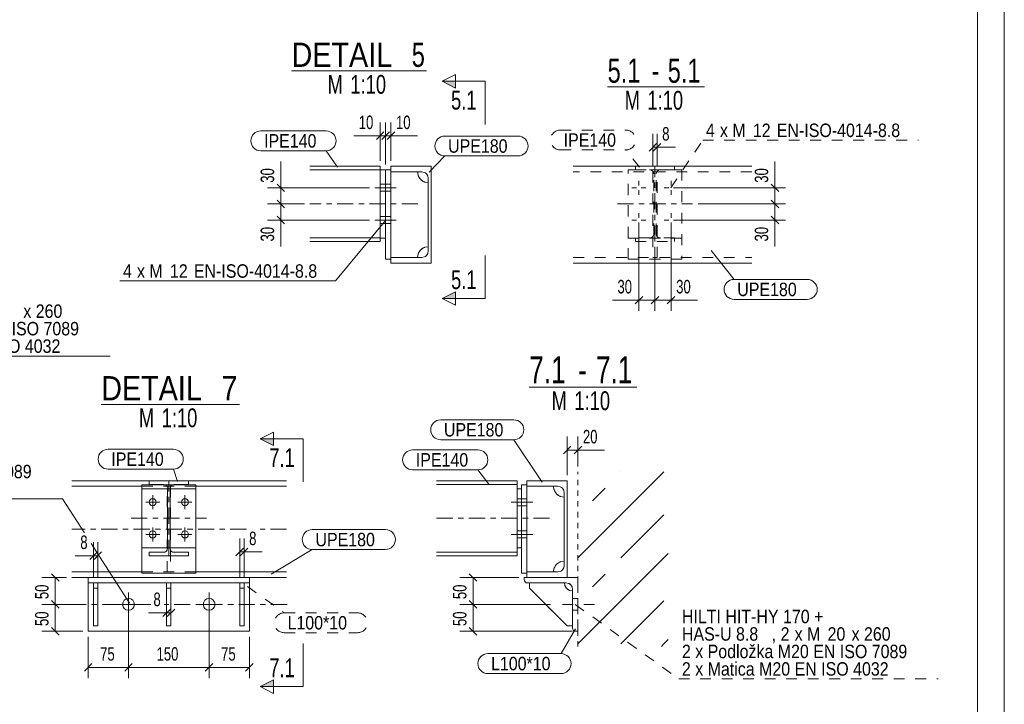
# Model space of a CAD drawing. Header units: millimetres. Extents: x -66 to 775, y -448 to 146.
# Tile 23 of 30: x 592 to 775, y -363 to -235. Entities that reach past the tile are written whole.
import ezdxf

# ---------------------------------------------------------------- set-up
doc = ezdxf.new("R2010")
doc.units = ezdxf.units.MM
for name, pattern in [('XKITLINE00', [0]), ('XKITLINE01', [4, 1, -1, 1, -1]), ('XKITLINE02', [4, 2, -2]), ('XKITLINE03', [6, 3, -1, 1, -1])]:
    doc.linetypes.add(name, pattern=pattern)
for name, color, linetype, lineweight in [('Jiný typ objektu', 7, 'Continuous', 0), ('Kóta', 4, 'Continuous', 0), ('List výkresu', 3, 'Continuous', 0), ('Prvek', 2, 'Continuous', 0), ('Značka prvku', 2, 'Continuous', 0), ('Značka šroubu', 4, 'Continuous', 0), ('Řez', 7, 'Continuous', 0), ('Šroub', 3, 'Continuous', 0)]:
    doc.layers.add(name, color=color, linetype=linetype, lineweight=lineweight)
doc.styles.add('ARIAL', font='arial.ttf')
doc.styles.add('ARIAL_NARROW', font='ARIALN.TTF')

msp = doc.modelspace()

# ---------------------------------------------------------------- hatches: boundary and pattern name
at = {"layer": 'Řez'}
for points in [[(673.21, -248.13), (670.71, -246.88), (673.21, -246.88)], [(673.21, -287.25), (670.71, -287.25), (673.21, -286)], [(639.4, -314.58), (636.9, -313.33), (639.4, -313.33)], [(639.4, -359.39), (636.9, -359.39), (639.4, -358.14)]]:
    msp.add_hatch(color=6, dxfattribs=at).paths.add_polyline_path(points, flags=17)

# ---------------------------------------------------------------- linework, layer by layer
at = {"layer": 'Jiný typ objektu', "color": 6, "linetype": 'XKITLINE00', "lineweight": 0}
for p, q in [((642.73, -244.95), (667.83, -244.95)), ((701.51, -247.9), (719.53, -247.9)), ((686.93, -303.75), (706.94, -303.75)), ((607.33, -306.93), (633.03, -306.93))]:
    msp.add_line(p, q, dxfattribs=at)
at = {"layer": 'Kóta', "color": 7, "linetype": 'XKITLINE00', "lineweight": 0}
for p, q in [((659.21, -261.67), (659.21, -254.51)), ((660.21, -262.32), (660.21, -254.51)), ((660.21, -262.32), (660.21, -254.51)), ((661.21, -261.67), (661.21, -254.51)), ((659.92, -256.3), (658.5, -257.72)), ((660.92, -256.3), (659.5, -257.72)), ((660.92, -256.3), (659.5, -257.72)), ((661.92, -256.3), (660.5, -257.72)), ((659.21, -257.01), (654.3, -257.01)), ((659.21, -257.01), (654.3, -257.01)), ((659.21, -257.01), (660.21, -257.01)), ((660.21, -257.01), (661.21, -257.01)), ((661.21, -257.01), (666.13, -257.01)), ((661.21, -257.01), (666.13, -257.01)), ((709.92, -262.72), (709.92, -256.64)), ((710.72, -262.72), (710.72, -256.64)), ((710.63, -258.43), (709.21, -259.85)), ((709.92, -259.14), (710.72, -259.14)), ((711.43, -258.43), (710.01, -259.85)), ((710.72, -259.14), (714.12, -259.14)), ((710.72, -259.14), (714.12, -259.14)), ((640.73, -266.67), (640.73, -261.76)), ((640.73, -266.67), (640.73, -261.76)), ((732.62, -266.67), (732.62, -261.76)), ((732.62, -266.67), (732.62, -261.76)), ((657.21, -266.67), (638.23, -266.67)), ((640.03, -265.97), (641.44, -267.38)), ((640.73, -269.67), (640.73, -266.67)), ((714.32, -266.67), (734.62, -266.67)), ((731.91, -265.97), (733.33, -267.38)), ((732.62, -269.67), (732.62, -266.67)), ((640.03, -268.97), (641.44, -270.38)), ((640.03, -268.97), (641.44, -270.38)), ((731.91, -268.97), (733.33, -270.38)), ((731.91, -268.97), (733.33, -270.38)), ((645.15, -269.67), (638.23, -269.67)), ((645.15, -269.67), (638.23, -269.67)), ((640.73, -272.67), (640.73, -269.67)), ((718.32, -269.67), (734.62, -269.67)), ((718.32, -269.67), (734.62, -269.67)), ((732.62, -272.67), (732.62, -269.67)), ((657.21, -272.67), (638.23, -272.67)), ((640.03, -271.97), (641.44, -273.38)), ((640.73, -272.67), (640.73, -277.59)), ((640.73, -272.67), (640.73, -277.59)), ((714.32, -272.67), (734.62, -272.67)), ((731.91, -271.97), (733.33, -273.38)), ((732.62, -272.67), (732.62, -277.59)), ((732.62, -272.67), (732.62, -277.59)), ((707.32, -273.67), (707.32, -289.55)), ((713.32, -273.67), (713.32, -289.55)), ((710.32, -277.67), (710.32, -289.55)), ((710.32, -277.67), (710.32, -289.55)), ((708.03, -286.85), (706.61, -288.26)), ((711.03, -286.85), (709.61, -288.26)), ((711.03, -286.85), (709.61, -288.26)), ((714.03, -286.85), (712.61, -288.26)), ((707.32, -287.55), (702.41, -287.55)), ((707.32, -287.55), (702.41, -287.55)), ((707.32, -287.55), (710.32, -287.55)), ((710.32, -287.55), (713.32, -287.55)), ((713.32, -287.55), (718.24, -287.55)), ((713.32, -287.55), (718.24, -287.55)), ((693.99, -320.11), (693.99, -312.93)), ((695.99, -318.45), (695.99, -312.93)), ((694.69, -314.72), (693.28, -316.14)), ((696.69, -314.72), (695.28, -316.14)), ((693.99, -315.43), (695.99, -315.43)), ((695.99, -315.43), (700.9, -315.43)), ((695.99, -315.43), (700.9, -315.43)), ((605.9, -339.11), (605.9, -332.56)), ((606.7, -339.11), (606.7, -332.56)), ((633.1, -339.11), (633.1, -331.84)), ((633.9, -339.11), (633.9, -331.84)), ((605.9, -335.06), (602.5, -335.06)), ((605.9, -335.06), (602.5, -335.06)), ((606.61, -334.36), (605.19, -335.77)), ((605.9, -335.06), (606.7, -335.06)), ((607.41, -334.36), (605.99, -335.77)), ((633.81, -333.63), (632.39, -335.05)), ((633.1, -334.34), (633.9, -334.34)), ((634.61, -333.63), (633.19, -335.05)), ((633.9, -334.34), (637.29, -334.34)), ((633.9, -334.34), (637.29, -334.34)), ((598.07, -338.41), (599.48, -339.82)), ((675.79, -338.41), (677.21, -339.82)), ((600.85, -339.11), (596.28, -339.11)), ((598.78, -344.11), (598.78, -339.11)), ((684.99, -339.11), (674, -339.11)), ((676.5, -344.11), (676.5, -339.11)), ((603.9, -344.11), (596.28, -344.11)), ((603.9, -344.11), (596.28, -344.11)), ((598.07, -343.41), (599.48, -344.82)), ((598.07, -343.41), (599.48, -344.82)), ((598.78, -349.11), (598.78, -344.11)), ((690.89, -344.11), (674, -344.11)), ((690.89, -344.11), (674, -344.11)), ((675.79, -343.41), (677.21, -344.82)), ((675.79, -343.41), (677.21, -344.82)), ((676.5, -349.11), (676.5, -344.11)), ((612.4, -345.11), (612.4, -357.81)), ((612.4, -345.11), (612.4, -357.81)), ((619.5, -345.67), (616.1, -345.67)), ((619.5, -345.67), (616.1, -345.67)), ((620.21, -344.97), (618.79, -346.38)), ((619.5, -345.11), (619.5, -347.67)), ((619.5, -345.67), (620.3, -345.67)), ((621.01, -344.97), (619.59, -346.38)), ((620.3, -345.11), (620.3, -347.67)), ((627.4, -345.11), (627.4, -357.81)), ((627.4, -345.11), (627.4, -357.81)), ((603.9, -349.11), (596.28, -349.11)), ((598.07, -348.41), (599.48, -349.82)), ((694.99, -349.11), (674, -349.11)), ((675.79, -348.41), (677.21, -349.82)), ((604.9, -350.11), (604.9, -357.81)), ((634.9, -350.11), (634.9, -357.81)), ((605.61, -355.1), (604.19, -356.52)), ((613.11, -355.1), (611.69, -356.52)), ((613.11, -355.1), (611.69, -356.52)), ((628.11, -355.1), (626.69, -356.52)), ((628.11, -355.1), (626.69, -356.52)), ((635.61, -355.1), (634.19, -356.52)), ((604.9, -355.81), (612.4, -355.81)), ((612.4, -355.81), (627.4, -355.81)), ((627.4, -355.81), (634.9, -355.81))]:
    msp.add_line(p, q, dxfattribs=at)
at = {"layer": 'Kóta', "color": 3}
for p in [(659.21, -257.01), (660.21, -257.01), (660.21, -257.01), (661.21, -257.01), (709.92, -259.14), (710.72, -259.14), (640.73, -266.67), (732.62, -266.67), (640.73, -269.67), (640.73, -269.67), (732.62, -269.67), (732.62, -269.67), (640.73, -272.67), (732.62, -272.67), (707.32, -287.55), (710.32, -287.55), (710.32, -287.55), (713.32, -287.55), (693.99, -315.43), (695.99, -315.43), (605.9, -335.06), (606.7, -335.06), (633.1, -334.34), (633.9, -334.34), (598.78, -339.11), (676.5, -339.11), (598.78, -344.11), (598.78, -344.11), (676.5, -344.11), (676.5, -344.11), (619.5, -345.67), (620.3, -345.67), (598.78, -349.11), (676.5, -349.11), (604.9, -355.81), (612.4, -355.81), (612.4, -355.81), (627.4, -355.81), (627.4, -355.81), (634.9, -355.81)]:
    msp.add_point(p, dxfattribs=at)
at = {"layer": 'List výkresu', "color": 7, "linetype": 'XKITLINE00', "lineweight": 0}
for p, q in [((775.29, -448.42), (775.29, 145.58)), ((770.29, -443.42), (770.29, 140.58))]:
    msp.add_line(p, q, dxfattribs=at)
at = {"layer": 'Prvek', "color": 3, "linetype": 'XKITLINE00', "lineweight": 0}
for p, q in [((659.21, -262.67), (646.15, -262.67)), ((659.21, -263.36), (646.15, -263.36)), ((659.21, -262.67), (659.21, -263.32)), ((659.21, -263.32), (659.21, -276.02)), ((659.21, -263.32), (660.21, -263.32)), ((660.21, -263.32), (660.21, -276.02)), ((660.21, -279.92), (660.21, -263.32)), ((660.21, -263.32), (661.21, -263.32)), ((661.21, -263.72), (661.21, -262.67)), ((661.21, -262.67), (668.71, -262.67)), ((668.71, -262.67), (668.71, -280.67)), ((728.3, -262.67), (695.13, -262.67)), ((661.21, -263.72), (666.96, -263.72)), ((661.21, -263.72), (661.21, -279.62)), ((666.26, -264.34), (666.16, -263.72)), ((666.96, -263.72), (667.42, -263.82)), ((668.07, -264.47), (668.16, -264.92)), ((668.16, -278.42), (668.16, -264.92)), ((668.16, -265.72), (667.54, -265.63)), ((646.15, -275.98), (659.21, -275.98)), ((659.21, -276.02), (660.21, -276.02)), ((659.21, -276.02), (659.21, -276.67)), ((646.15, -276.67), (659.21, -276.67)), ((667.54, -277.72), (668.16, -277.62)), ((660.21, -279.92), (661.21, -279.92)), ((661.21, -280.67), (661.21, -279.62)), ((661.21, -279.62), (666.96, -279.62)), ((666.16, -279.62), (666.26, -279.01)), ((667.42, -279.53), (666.96, -279.62)), ((668.16, -278.42), (668.07, -278.88)), ((668.71, -280.67), (661.21, -280.67)), ((728.3, -280.67), (695.13, -280.67)), ((616.25, -321.11), (601.85, -321.11)), ((614.9, -322.16), (601.85, -322.16)), ((614.9, -321.91), (614.9, -322.61)), ((619.32, -321.91), (614.9, -321.91)), ((623.55, -321.11), (616.25, -321.11)), ((616.25, -321.11), (616.25, -321.8)), ((616.25, -321.8), (618.96, -321.8)), ((618.96, -321.8), (619.23, -321.86)), ((619.61, -322.23), (619.66, -322.5)), ((620.13, -322.5), (620.19, -322.23)), ((624.9, -321.91), (620.48, -321.91)), ((620.57, -321.86), (620.83, -321.8)), ((620.83, -321.8), (623.55, -321.8)), ((623.55, -321.8), (623.55, -321.11)), ((641.81, -321.11), (623.55, -321.11)), ((624.9, -321.91), (624.9, -322.61)), ((641.81, -322.16), (624.9, -322.16)), ((669.71, -321.11), (684.69, -321.11)), ((669.71, -321.8), (684.69, -321.8)), ((684.69, -321.11), (684.69, -321.8)), ((684.69, -321.8), (684.69, -321.86)), ((684.69, -321.86), (684.69, -322.61)), ((686.49, -321.91), (685.49, -321.91)), ((685.49, -321.91), (685.49, -338.31)), ((686.49, -321.11), (693.99, -321.11)), ((686.49, -322.16), (686.49, -321.11)), ((686.49, -322.16), (686.49, -338.06)), ((692.24, -322.16), (686.49, -322.16)), ((691.53, -322.78), (691.44, -322.16)), ((692.24, -322.16), (692.7, -322.25)), ((693.99, -321.11), (693.99, -339.11)), ((614.9, -333.61), (614.9, -322.61)), ((614.9, -322.61), (619.66, -322.61)), ((619.66, -333.72), (619.66, -322.5)), ((620.13, -333.72), (620.13, -322.5)), ((624.9, -322.61), (620.13, -322.61)), ((624.9, -322.61), (624.9, -333.61)), ((685.49, -322.61), (684.69, -322.61)), ((684.69, -322.61), (684.69, -333.61)), ((685.49, -322.61), (685.49, -333.61)), ((693.44, -324.16), (692.82, -324.06)), ((693.35, -322.9), (693.44, -323.36)), ((693.44, -336.86), (693.44, -323.36)), ((619.66, -333.61), (614.9, -333.61)), ((614.9, -333.61), (614.9, -338.31)), ((618.96, -334.42), (616.25, -334.42)), ((616.25, -334.42), (616.25, -335.11)), ((619.23, -334.37), (618.96, -334.42)), ((619.66, -333.72), (619.61, -333.99)), ((624.9, -333.61), (620.13, -333.61)), ((620.19, -333.99), (620.13, -333.72)), ((620.83, -334.42), (620.57, -334.37)), ((623.55, -334.42), (620.83, -334.42)), ((623.55, -335.11), (623.55, -334.42)), ((624.9, -333.61), (624.9, -338.31)), ((669.71, -334.42), (684.69, -334.42)), ((684.69, -333.61), (684.69, -335.11)), ((684.69, -333.61), (685.49, -333.61)), ((616.25, -335.11), (623.55, -335.11)), ((669.71, -335.11), (684.69, -335.11)), ((692.82, -336.16), (693.44, -336.06)), ((693.44, -336.86), (693.35, -337.32)), ((614.9, -338.06), (601.85, -338.06)), ((624.9, -338.31), (614.9, -338.31)), ((641.81, -338.06), (624.9, -338.06)), ((685.49, -338.31), (686.49, -338.31)), ((686.49, -339.11), (686.49, -338.06)), ((686.49, -338.06), (692.24, -338.06)), ((691.44, -338.06), (691.53, -337.44)), ((692.7, -337.97), (692.24, -338.06)), ((604.9, -339.11), (601.85, -339.11)), ((604.9, -339.11), (604.9, -349.11)), ((634.9, -339.11), (604.9, -339.11)), ((634.9, -340.11), (604.9, -340.11)), ((605.9, -340.11), (605.9, -348.11)), ((606.7, -340.11), (606.7, -348.11)), ((619.5, -340.11), (619.5, -348.11)), ((620.3, -340.11), (620.3, -348.11)), ((633.1, -340.11), (633.1, -348.11)), ((633.9, -340.11), (633.9, -348.11)), ((641.81, -339.11), (634.9, -339.11)), ((634.9, -339.11), (634.9, -349.11)), ((685.99, -339.11), (685.99, -339.51)), ((686.49, -339.11), (685.99, -339.11)), ((685.99, -339.51), (686.03, -339.74)), ((686.03, -339.74), (686.16, -339.94)), ((686.36, -340.07), (686.16, -339.94)), ((686.59, -340.11), (686.36, -340.07)), ((693.99, -339.11), (686.49, -339.11)), ((693.79, -340.11), (686.59, -340.11)), ((686.99, -341.11), (686.99, -340.11)), ((693.56, -340.58), (693.49, -340.11)), ((693.79, -340.11), (694.25, -340.2)), ((695.99, -339.11), (693.99, -339.11)), ((605.9, -341.11), (606.7, -341.11)), ((619.5, -341.11), (620.3, -341.11)), ((633.1, -341.11), (633.9, -341.11)), ((693.99, -348.11), (686.99, -341.11)), ((694.99, -341.61), (694.52, -341.54)), ((694.9, -340.85), (694.99, -341.31)), ((694.99, -341.31), (694.99, -348.51)), ((634.9, -349.11), (604.9, -349.11)), ((606.7, -348.11), (605.9, -348.11)), ((620.3, -348.11), (619.5, -348.11)), ((633.9, -348.11), (633.1, -348.11)), ((694.99, -348.11), (693.99, -348.11)), ((694.99, -348.51), (695.03, -348.74)), ((695.03, -348.74), (695.16, -348.94)), ((695.36, -349.07), (695.16, -348.94)), ((695.59, -349.11), (695.36, -349.07)), ((695.59, -349.11), (695.99, -349.11))]:
    msp.add_line(p, q, dxfattribs=at)
at = {"layer": 'Prvek', "color": 7, "linetype": 'XKITLINE02', "lineweight": 0}
for p, q in [((659.21, -263.32), (659.21, -276.02)), ((661.21, -263.32), (661.21, -263.72)), ((705.32, -276.02), (705.32, -263.32)), ((705.32, -263.32), (715.32, -263.32)), ((705.32, -279.92), (705.32, -263.32)), ((705.32, -263.32), (715.32, -263.32)), ((713.97, -262.67), (706.67, -262.67)), ((706.67, -262.67), (706.67, -263.36)), ((706.67, -263.36), (709.39, -263.36)), ((709.39, -263.36), (709.65, -263.42)), ((710.99, -263.42), (711.26, -263.36)), ((711.26, -263.36), (713.97, -263.36)), ((713.97, -263.36), (713.97, -262.67)), ((715.32, -263.32), (715.32, -276.02)), ((715.32, -263.32), (715.32, -279.92)), ((666.16, -263.72), (661.21, -263.72)), ((661.21, -279.62), (661.21, -263.72)), ((666.16, -263.72), (666.26, -264.34)), ((728.3, -263.72), (695.13, -263.72)), ((710.72, -263.72), (709.92, -263.72)), ((709.92, -263.72), (709.92, -279.62)), ((710.03, -263.8), (710.09, -264.06)), ((710.09, -275.28), (710.09, -264.06)), ((710.56, -264.06), (710.61, -263.8)), ((710.56, -275.28), (710.56, -264.06)), ((710.72, -279.62), (710.72, -263.72)), ((667.54, -265.63), (668.16, -265.72)), ((668.16, -265.72), (668.16, -277.62)), ((659.21, -275.98), (659.21, -276.02)), ((715.32, -276.02), (705.32, -276.02)), ((709.39, -275.98), (706.67, -275.98)), ((706.67, -275.98), (706.67, -276.67)), ((709.65, -275.93), (709.39, -275.98)), ((710.09, -275.28), (710.03, -275.55)), ((710.61, -275.55), (710.56, -275.28)), ((711.26, -275.98), (710.99, -275.93)), ((713.97, -275.98), (711.26, -275.98)), ((713.97, -276.67), (713.97, -275.98)), ((668.16, -277.62), (667.54, -277.72)), ((706.67, -276.67), (713.97, -276.67)), ((666.16, -279.62), (661.21, -279.62)), ((661.21, -279.92), (661.21, -279.62)), ((666.26, -279.01), (666.16, -279.62)), ((695.13, -279.62), (728.3, -279.62)), ((715.32, -279.92), (705.32, -279.92)), ((709.92, -279.62), (710.72, -279.62)), ((624.9, -322.16), (614.9, -322.16)), ((616.25, -321.8), (616.25, -321.11)), ((616.25, -321.11), (623.55, -321.11)), ((623.55, -321.11), (616.25, -321.11)), ((618.96, -321.8), (616.25, -321.8)), ((619.23, -321.86), (618.96, -321.8)), ((620.48, -321.91), (619.32, -321.91)), ((619.6, -338.06), (619.6, -322.16)), ((619.6, -322.16), (620.2, -322.16)), ((619.66, -322.5), (619.61, -322.23)), ((620.19, -322.23), (620.13, -322.5)), ((620.2, -322.16), (620.2, -338.06)), ((620.83, -321.8), (620.57, -321.86)), ((623.55, -321.8), (620.83, -321.8)), ((623.55, -321.11), (623.55, -321.8)), ((686.49, -321.91), (686.49, -322.16)), ((691.44, -322.16), (686.49, -322.16)), ((686.49, -338.06), (686.49, -322.16)), ((691.44, -322.16), (691.53, -322.78)), ((614.9, -322.61), (614.9, -333.61)), ((619.66, -333.72), (619.66, -322.5)), ((620.13, -322.61), (619.66, -322.61)), ((620.13, -333.72), (620.13, -322.5)), ((624.9, -322.61), (624.9, -333.61)), ((684.69, -322.61), (684.69, -333.61)), ((692.82, -324.06), (693.44, -324.16)), ((693.44, -324.16), (693.44, -336.06)), ((616.25, -334.42), (618.96, -334.42)), ((616.25, -335.11), (616.25, -334.42)), ((618.96, -334.42), (619.23, -334.37)), ((619.61, -333.99), (619.66, -333.72)), ((620.13, -333.61), (619.66, -333.61)), ((620.13, -333.72), (620.19, -333.99)), ((620.57, -334.37), (620.83, -334.42)), ((620.83, -334.42), (623.55, -334.42)), ((623.55, -334.42), (623.55, -335.11)), ((684.69, -334.37), (684.69, -334.42)), ((623.55, -335.11), (616.25, -335.11)), ((693.44, -336.06), (692.82, -336.16)), ((624.9, -338.06), (614.9, -338.06)), ((620.2, -338.06), (619.6, -338.06)), ((686.49, -338.06), (686.49, -338.31)), ((691.44, -338.06), (686.49, -338.06)), ((691.53, -337.44), (691.44, -338.06)), ((634.9, -339.11), (604.9, -339.11)), ((605.9, -340.11), (606.7, -340.11)), ((619.5, -340.11), (620.3, -340.11)), ((633.1, -340.11), (633.9, -340.11)), ((693.99, -339.11), (686.49, -339.11)), ((693.49, -340.11), (686.99, -340.11)), ((686.99, -341.11), (686.99, -340.11)), ((693.49, -340.11), (686.99, -340.11)), ((686.99, -341.11), (686.99, -340.11)), ((693.49, -340.11), (686.99, -340.11)), ((693.56, -340.58), (693.49, -340.11)), ((693.49, -340.11), (693.56, -340.58)), ((693.56, -340.58), (693.49, -340.11)), ((693.49, -340.11), (693.56, -340.58)), ((693.49, -340.11), (693.56, -340.58)), ((694.25, -340.2), (693.79, -340.11)), ((695.99, -349.11), (695.99, -339.11)), ((693.99, -348.11), (686.99, -341.11)), ((693.99, -348.11), (686.99, -341.11)), ((694.99, -341.61), (694.52, -341.54)), ((694.52, -341.54), (694.99, -341.61)), ((694.99, -341.61), (694.52, -341.54)), ((694.52, -341.54), (694.99, -341.61)), ((694.52, -341.54), (694.99, -341.61)), ((694.99, -341.31), (694.9, -340.85)), ((694.99, -341.61), (694.99, -348.11)), ((694.99, -341.61), (694.99, -348.11)), ((694.99, -341.61), (694.99, -348.11)), ((694.99, -348.11), (693.99, -348.11)), ((694.99, -348.11), (693.99, -348.11))]:
    msp.add_line(p, q, dxfattribs=at)
at = {"layer": 'Prvek', "color": 7, "linetype": 'XKITLINE03', "lineweight": 0}
for p, q in [((710.32, -276.67), (710.32, -262.67)), ((666.21, -269.67), (646.15, -269.67)), ((703.32, -269.67), (717.32, -269.67)), ((619.9, -335.11), (619.9, -321.11)), ((612.9, -328.11), (626.9, -328.11)), ((669.71, -328.11), (691.69, -328.11)), ((634.34, -330.11), (601.85, -330.11)), ((641.81, -330.11), (636.86, -330.11)), ((616.54, -344.11), (597.9, -344.11)), ((641.9, -344.11), (619.06, -344.11))]:
    msp.add_line(p, q, dxfattribs=at)
at = {"layer": 'Prvek', "color": 7, "linetype": 'XKITLINE00', "lineweight": 0}
for p, q in [((695.99, -335.45), (711.99, -319.45)), ((695.99, -319.45), (695.99, -319.45)), ((703.99, -319.45), (703.99, -319.45)), ((711.99, -319.45), (711.99, -319.45)), ((698.69, -324.85), (701.04, -322.5)), ((695.99, -327.45), (695.99, -327.45)), ((703.99, -335.45), (711.99, -327.45)), ((711.99, -335.45), (712.8, -334.64)), ((695.99, -351.45), (711.99, -335.45)), ((695.99, -335.45), (695.99, -335.45)), ((711.99, -335.45), (711.99, -335.45)), ((698.69, -340.85), (701.04, -338.5)), ((695.99, -343.45), (695.99, -343.45)), ((703.99, -351.45), (711.99, -343.45)), ((695.99, -351.45), (695.99, -351.45)), ((711.5, -351.93), (711.99, -351.45)), ((711.99, -351.45), (712.8, -350.64)), ((711.99, -351.45), (711.99, -351.45))]:
    msp.add_line(p, q, dxfattribs=at)
at = {"layer": 'Prvek', "color": 7, "linetype": 'XKITLINE01', "lineweight": 0}
msp.add_line((695.99, -351.93), (695.99, -319.45), dxfattribs=at)
at = {"layer": 'Prvek', "color": 7, "linetype": 'XKITLINE02', "lineweight": 0}
for centre, radius, start, end in [((709.39, -264.06), 0.7, 22.5, 67.5), ((711.26, -264.06), 0.7, 112.5, 157.5), ((668.16, -263.72), 2, 198, 252), ((709.39, -275.28), 0.7, 292.5, 337.5), ((711.26, -275.28), 0.7, 202.5, 247.5), ((668.16, -279.62), 2, 108, 162), ((618.96, -322.5), 0.7, 22.5, 67.5), ((620.83, -322.5), 0.7, 112.5, 157.5), ((693.44, -322.16), 2, 198, 252), ((618.96, -333.72), 0.7, 292.5, 337.5), ((620.83, -333.72), 0.7, 202.5, 247.5), ((693.44, -338.06), 2, 108, 162), ((694.99, -340.11), 1.5, 198, 252), ((694.99, -340.11), 1.5, 198, 252), ((694.99, -340.11), 1.5, 198, 252), ((694.99, -340.11), 1.5, 198, 252), ((694.99, -340.11), 1.5, 198, 252), ((693.79, -341.31), 1.2, 22.5, 67.5)]:
    msp.add_arc(centre, radius, start, end, dxfattribs=at)
at = {"layer": 'Prvek', "color": 3, "linetype": 'XKITLINE00', "lineweight": 0}
for centre, radius, start, end in [((668.16, -263.72), 2, 198, 252), ((666.96, -264.92), 1.2, 22.5, 67.5), ((668.16, -279.62), 2, 108, 162), ((666.96, -278.42), 1.2, 292.5, 337.5), ((618.96, -322.5), 0.7, 22.5, 67.5), ((620.83, -322.5), 0.7, 112.5, 157.5), ((692.24, -323.36), 1.2, 22.5, 67.5), ((693.44, -322.16), 2, 198, 252), ((618.96, -333.72), 0.7, 292.5, 337.5), ((620.83, -333.72), 0.7, 202.5, 247.5), ((693.44, -338.06), 2, 108, 162), ((692.24, -336.86), 1.2, 292.5, 337.5), ((694.99, -340.11), 1.5, 198, 252), ((693.79, -341.31), 1.2, 22.5, 67.5)]:
    msp.add_arc(centre, radius, start, end, dxfattribs=at)
at = {"layer": 'Značka prvku', "color": 7, "linetype": 'XKITLINE00', "lineweight": 0}
for p, q in [((637.02, -256.1), (649.15, -256.1)), ((671.24, -257.06), (684.86, -257.06)), ((637.02, -259.8), (649.15, -259.8)), ((651.28, -262.83), (649.15, -259.8)), ((668.29, -263.77), (671.24, -260.76)), ((671.24, -260.76), (684.86, -260.76)), ((720.75, -278.35), (725.02, -283.71)), ((725.02, -283.71), (738.64, -283.71)), ((725.02, -287.41), (738.64, -287.41)), ((670.46, -309.8), (684.08, -309.8)), ((670.46, -313.5), (684.08, -313.5)), ((689.34, -321.4), (684.08, -313.5)), ((608.61, -315.27), (620.75, -315.27)), ((665.24, -315.39), (677.38, -315.39)), ((608.61, -318.97), (620.75, -318.97)), ((621.51, -321.29), (620.75, -318.97)), ((665.24, -319.09), (677.38, -319.09)), ((679.41, -321.74), (677.38, -319.09)), ((646.57, -330.21), (660.19, -330.21)), ((638.92, -338.48), (646.57, -333.91)), ((646.57, -333.91), (660.19, -333.91)), ((695.54, -348.62), (692.86, -353.26)), ((679.23, -353.26), (692.86, -353.26)), ((679.23, -356.96), (692.86, -356.96))]:
    msp.add_line(p, q, dxfattribs=at)
at = {"layer": 'Značka prvku', "color": 7, "linetype": 'XKITLINE02', "lineweight": 0}
for p, q in [((692.73, -255.94), (704.87, -255.94)), ((692.73, -259.64), (704.87, -259.64)), ((707.45, -262.86), (704.87, -259.64)), ((634.54, -340.78), (641.38, -345.67)), ((641.38, -345.67), (655, -345.67)), ((641.38, -349.37), (655, -349.37))]:
    msp.add_line(p, q, dxfattribs=at)
at = {"layer": 'Značka prvku', "color": 7, "linetype": 'XKITLINE00', "lineweight": 0}
for centre, start, end in [((637.02, -257.95), 90, 270), ((649.15, -257.95), 270, 90), ((671.24, -258.91), 90, 270), ((684.86, -258.91), 270, 90), ((725.02, -285.56), 90, 270), ((738.64, -285.56), 270, 90), ((670.46, -311.65), 90, 270), ((684.08, -311.65), 270, 90), ((608.61, -317.12), 90, 270), ((620.75, -317.12), 270, 90), ((665.24, -317.24), 90, 270), ((677.38, -317.24), 270, 90), ((646.57, -332.06), 90, 270), ((660.19, -332.06), 270, 90), ((679.23, -355.11), 90, 270), ((692.86, -355.11), 270, 90)]:
    msp.add_arc(centre, 1.85, start, end, dxfattribs=at)
at = {"layer": 'Značka prvku', "color": 7, "linetype": 'XKITLINE02', "lineweight": 0}
for centre, start, end in [((692.73, -257.79), 90, 270), ((704.87, -257.79), 270, 90), ((641.38, -347.52), 90, 270), ((655, -347.52), 270, 90)]:
    msp.add_arc(centre, 1.85, start, end, dxfattribs=at)
at = {"layer": 'Značka šroubu', "color": 7, "linetype": 'XKITLINE02', "lineweight": 0}
for p, q in [((713.27, -266.67), (719.2, -257.84)), ((719.2, -257.84), (759.34, -257.84)), ((695.49, -344.11), (714.73, -357.95)), ((714.73, -357.95), (763.01, -357.95))]:
    msp.add_line(p, q, dxfattribs=at)
at = {"layer": 'Značka šroubu', "color": 7, "linetype": 'XKITLINE00', "lineweight": 0}
for p, q in [((660.28, -272.69), (650.92, -283.99)), ((610.78, -283.99), (650.92, -283.99)), ((560.69, -297.95), (608.97, -297.95)), ((551.88, -324.51), (600.15, -324.51)), ((604.21, -330.81), (600.15, -324.51)), ((612.61, -343.86), (605.46, -332.76))]:
    msp.add_line(p, q, dxfattribs=at)
at = {"layer": 'Řez', "color": 6, "linetype": 'XKITLINE00', "lineweight": 0}
for p, q in [((670.71, -246.88), (673.21, -245.63)), ((670.71, -246.88), (673.21, -248.13)), ((678.71, -246.88), (670.71, -246.88)), ((673.21, -248.13), (673.21, -245.63)), ((678.71, -246.88), (678.71, -254.88)), ((678.71, -287.25), (678.71, -279.25)), ((670.71, -287.25), (673.21, -286)), ((673.21, -288.5), (670.71, -287.25)), ((678.71, -287.25), (670.71, -287.25)), ((673.21, -286), (673.21, -288.5)), ((636.9, -313.33), (639.4, -312.08)), ((639.4, -314.58), (639.4, -312.08)), ((636.9, -313.33), (639.4, -314.58)), ((644.9, -313.33), (636.9, -313.33)), ((644.9, -313.33), (644.9, -321.33)), ((644.9, -359.39), (644.9, -351.39)), ((636.9, -359.39), (639.4, -358.14)), ((639.4, -358.14), (639.4, -360.64)), ((639.4, -360.64), (636.9, -359.39)), ((644.9, -359.39), (636.9, -359.39))]:
    msp.add_line(p, q, dxfattribs=at)
at = {"layer": 'Šroub', "color": 7, "linetype": 'XKITLINE00', "lineweight": 0}
for p, q in [((707.32, -265.37), (707.32, -266.24)), ((713.32, -265.37), (713.32, -266.24)), ((662.21, -266.67), (658.21, -266.67)), ((660.21, -266.02), (659.21, -266.02)), ((660.21, -267.32), (659.21, -267.32)), ((661.21, -266.02), (660.21, -266.02)), ((661.21, -267.32), (660.21, -267.32)), ((706.02, -266.67), (706.89, -266.67)), ((707.32, -267.97), (707.32, -267.11)), ((708.62, -266.67), (707.76, -266.67)), ((712.02, -266.67), (712.89, -266.67)), ((713.32, -267.97), (713.32, -267.11)), ((714.62, -266.67), (713.76, -266.67)), ((662.21, -272.67), (658.21, -272.67)), ((660.21, -272.02), (659.21, -272.02)), ((661.21, -272.02), (660.21, -272.02)), ((706.02, -272.67), (706.89, -272.67)), ((707.32, -271.37), (707.32, -272.24)), ((708.62, -272.67), (707.76, -272.67)), ((712.02, -272.67), (712.89, -272.67)), ((713.32, -271.37), (713.32, -272.24)), ((714.62, -272.67), (713.76, -272.67)), ((660.21, -273.32), (659.21, -273.32)), ((661.21, -273.32), (660.21, -273.32)), ((707.32, -273.97), (707.32, -273.11)), ((713.32, -273.97), (713.32, -273.11)), ((616.9, -326.41), (616.9, -323.81)), ((622.9, -326.41), (622.9, -323.81)), ((618.2, -325.11), (615.6, -325.11)), ((624.2, -325.11), (621.6, -325.11)), ((687.59, -325.11), (683.59, -325.11)), ((685.49, -324.46), (684.69, -324.46)), ((685.49, -325.76), (684.69, -325.76)), ((686.49, -324.46), (685.49, -324.46)), ((686.49, -325.76), (685.49, -325.76)), ((618.2, -331.11), (615.6, -331.11)), ((616.9, -332.41), (616.9, -329.81)), ((624.2, -331.11), (621.6, -331.11)), ((622.9, -332.41), (622.9, -329.81)), ((687.59, -331.11), (683.59, -331.11)), ((685.49, -330.46), (684.69, -330.46)), ((686.49, -330.46), (685.49, -330.46)), ((685.49, -331.76), (684.69, -331.76)), ((686.49, -331.76), (685.49, -331.76)), ((612.4, -346.31), (612.4, -341.91)), ((627.4, -346.31), (627.4, -341.91)), ((614.6, -344.11), (610.2, -344.11)), ((629.6, -344.11), (625.2, -344.11))]:
    msp.add_line(p, q, dxfattribs=at)
at = {"layer": 'Šroub', "color": 7, "linetype": 'XKITLINE02', "lineweight": 0}
for p, q in [((662.21, -266.67), (658.21, -266.67)), ((660.21, -266.02), (659.21, -266.02)), ((660.21, -267.32), (659.21, -267.32)), ((661.21, -266.02), (660.21, -266.02)), ((661.21, -267.32), (660.21, -267.32)), ((662.21, -272.67), (658.21, -272.67)), ((660.21, -272.02), (659.21, -272.02)), ((661.21, -272.02), (660.21, -272.02)), ((660.21, -273.32), (659.21, -273.32)), ((661.21, -273.32), (660.21, -273.32)), ((687.59, -325.11), (683.59, -325.11)), ((685.49, -324.46), (684.69, -324.46)), ((685.49, -325.76), (684.69, -325.76)), ((686.49, -324.46), (685.49, -324.46)), ((686.49, -325.76), (685.49, -325.76)), ((687.59, -331.11), (683.59, -331.11)), ((685.49, -330.46), (684.69, -330.46)), ((686.49, -330.46), (685.49, -330.46)), ((685.49, -331.76), (684.69, -331.76)), ((686.49, -331.76), (685.49, -331.76)), ((699.09, -344.11), (691.89, -344.11)), ((699.09, -344.11), (691.89, -344.11)), ((695.99, -343.01), (694.99, -343.01)), ((695.99, -343.01), (694.99, -343.01)), ((695.99, -345.21), (694.99, -345.21)), ((695.99, -345.21), (694.99, -345.21))]:
    msp.add_line(p, q, dxfattribs=at)
at = {"layer": 'Šroub', "color": 7, "linetype": 'XKITLINE00', "lineweight": 0}
for centre, radius in [((616.9, -325.11), 0.65), ((622.9, -325.11), 0.65), ((616.9, -331.11), 0.65), ((622.9, -331.11), 0.65), ((612.4, -344.11), 1.1), ((627.4, -344.11), 1.1)]:
    msp.add_circle(centre, radius, dxfattribs=at)

# ---------------------------------------------------------------- texts
at = {"layer": 'Jiný typ objektu', "color": 6, "width": 0.85}
for s, height, style, p in [('DETAIL', 4.5, 'ARIAL', (642.73, -244.2)), ('5', 4.5, 'ARIAL_NARROW', (665.09, -244.2)), ('5.1', 4.5, 'ARIAL_NARROW', (701.51, -247.15)), ('5.1', 4.5, 'ARIAL_NARROW', (712.69, -247.15)), ('-', 4.5, 'ARIAL_NARROW', (709.7, -247.15)), ('7.1', 5, 'ARIAL_NARROW', (686.93, -303)), ('7.1', 5, 'ARIAL_NARROW', (699.34, -303)), ('DETAIL', 4.5, 'ARIAL', (607.33, -306.18)), ('7', 4.5, 'ARIAL', (629.69, -306.18)), ('-', 5, 'ARIAL_NARROW', (696.03, -303))]:
    msp.add_text(s, height=height, dxfattribs=dict(at, style=style)).set_placement(p)
at = {"layer": 'Jiný typ objektu', "color": 3, "style": 'ARIAL_NARROW', "width": 0.85}
for s, p in [('M', (649.43, -249.2)), ('1:10', (653.67, -249.2)), ('M', (704.68, -252.15)), ('1:10', (708.91, -252.15)), ('M', (691.09, -308)), ('1:10', (695.33, -308)), ('1:10', (618.57, -311.18)), ('M', (614.34, -311.18))]:
    msp.add_text(s, height=3.5, dxfattribs=at).set_placement(p)
at = {"layer": 'Kóta', "color": 3, "style": 'ARIAL_NARROW', "width": 0.85}
for s, p in [('10', (655.23, -255.76)), ('10', (662.15, -255.76)), ('8', (711.66, -257.89)), ('30', (703.34, -286.3)), ('30', (714.26, -286.3)), ('20', (696.92, -314.18)), ('8', (603.44, -333.81)), ('8', (634.84, -333.09)), ('8', (617.04, -344.42)), ('75', (607.13, -354.56)), ('150', (617.62, -354.56)), ('75', (629.63, -354.56))]:
    msp.add_text(s, height=2.5, dxfattribs=at).set_placement(p)
for s, p in [('30', (639.48, -265.74)), ('30', (731.37, -265.74)), ('30', (639.48, -276.65)), ('30', (731.37, -276.65)), ('50', (597.53, -343.13)), ('50', (675.25, -343.13)), ('50', (597.53, -348.13)), ('50', (675.25, -348.13))]:
    msp.add_text(s, height=2.5, rotation=90.0002, dxfattribs=at).set_placement(p)
at = {"layer": 'Značka prvku', "color": 3, "style": 'ARIAL', "width": 0.85}
for s, p in [('IPE140', (637.62, -259.2)), ('UPE180', (671.84, -260.16)), ('IPE140', (693.33, -259.04)), ('UPE180', (725.62, -286.81)), ('UPE180', (671.06, -312.9)), ('IPE140', (609.21, -318.37)), ('IPE140', (665.84, -318.49)), ('UPE180', (647.17, -333.31)), ('L100*10', (641.98, -348.77)), ('L100*10', (679.83, -356.36))]:
    msp.add_text(s, height=2.5, dxfattribs=at).set_placement(p)
at = {"layer": 'Značka šroubu', "color": 3, "style": 'ARIAL', "width": 0.85}
for s, p in [('4', (719.8, -257.24)), ('x M', (722.4, -257.24)), ('12', (728.52, -257.24)), ('EN-ISO-4014-8.8', (732.98, -257.24)), ('4', (611.38, -283.39)), ('x M', (613.98, -283.39)), ('12', (620.11, -283.39)), ('EN-ISO-4014-8.8', (624.56, -283.39)), ('x 260', (592.84, -290.85)), ('2 x Podložka M20 EN ISO 7089', (561.29, -294.1)), ('2 x Matica M20 EN ISO 4032', (561.29, -297.35)), ('2 x Podložka M20 EN ISO 7089', (552.48, -320.66)), ('HILTI HIT-HY 170 +', (715.33, -347.6)), ('HAS-U 8.8', (715.33, -350.85)), ('2', (733.69, -350.85)), ('x M', (736.3, -350.85)), ('20', (742.42, -350.85)), ('x 260', (746.88, -350.85)), ('2 x Podložka M20 EN ISO 7089', (715.33, -354.1)), (',', (732.02, -350.85)), ('2 x Matica M20 EN ISO 4032', (715.33, -357.35))]:
    msp.add_text(s, height=2.5, dxfattribs=at).set_placement(p)
at = {"layer": 'Řez', "color": 6, "style": 'ARIAL_NARROW', "width": 0.85}
for s, p in [('5.1', (672.39, -252.13)), ('5.1', (672.39, -285.5)), ('7.1', (638.58, -318.58)), ('7.1', (638.58, -357.64))]:
    msp.add_text(s, height=3.5, dxfattribs=at).set_placement(p)

doc.saveas('drawing.dxf')
